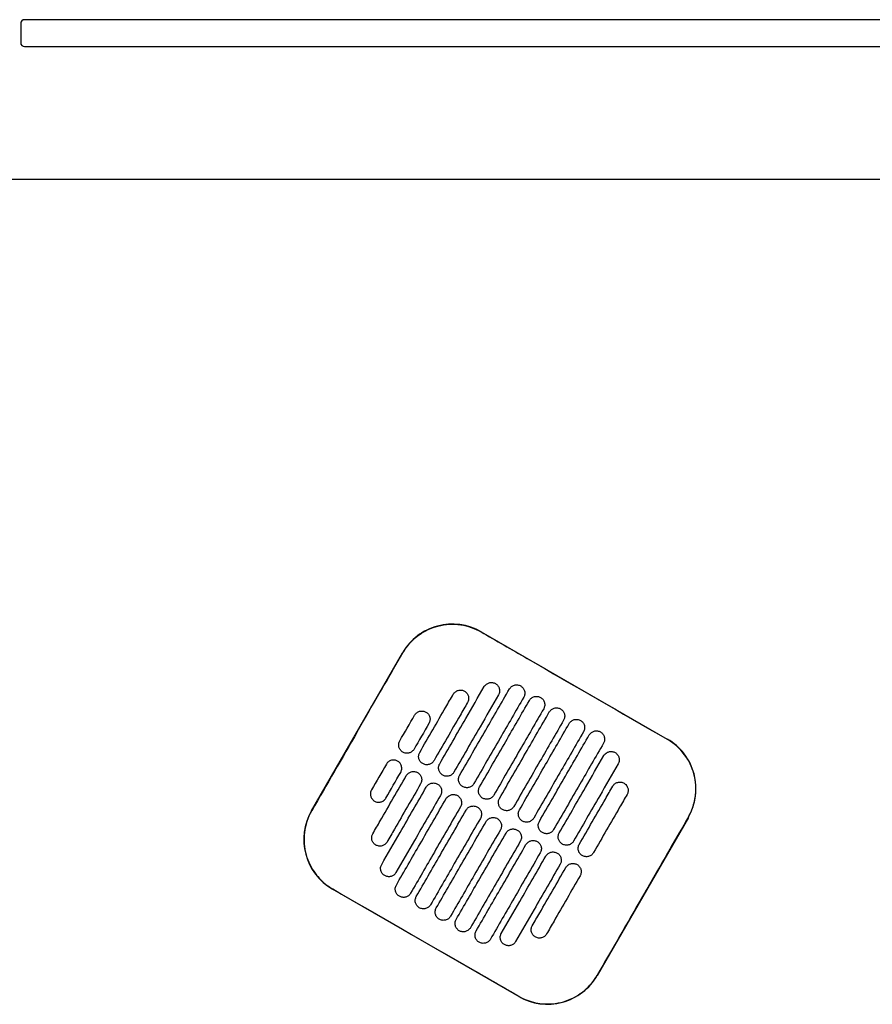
# Model space of a CAD drawing. Header units: metres. Extents: x 15.2 to 54.2, y -39.7 to 1.1.
# Tile 86 of 256: x 29.843 to 30.287, y -30.304 to -29.791. Entities that reach past the tile are written whole.
import ezdxf

# ---------------------------------------------------------------- set-up
doc = ezdxf.new("R2010")
doc.units = ezdxf.units.M
doc.header["$MEASUREMENT"] = 0
doc.layers.add('2D', color=252, linetype='Continuous')

# ---------------------------------------------------------------- blocks, each defined once
blk = doc.blocks.new('2D_QYOS_400')
for p, q in [((0.58098, 0.00122), (0.58098, -0.00878)), ((1.46698, 0.00322), (0.58298, 0.00322)), ((0.58298, -0.01078), (1.46698, -0.01078)), ((0.0795, -0.08), (1.97049, -0.08)), ((0.82105, -0.31597), (0.91807, -0.37192)), ((0.73261, -0.40926), (0.78008, -0.32697)), ((0.92907, -0.4129), (0.88161, -0.49519)), ((0.84064, -0.50619), (0.74361, -0.45024))]:
    blk.add_line(p, q)
for centre, radius, start, end in [((0.58298, 0.00122), 0.002, 90, 180), ((0.58298, -0.00878), 0.002, 180, 270), ((0.80606, -0.34196), 0.03, 60.027, 150.027), ((0.90308, -0.39791), 0.03, 330.027, 60.027), ((0.7586, -0.42425), 0.03, 150.027, 240.027), ((0.85562, -0.48021), 0.03, 240.027, 330.027)]:
    blk.add_arc(centre, radius, start, end)
for points, knots in [([(0.78017, -0.32702), (0.78055, -0.32636), (0.78096, -0.32572), (0.78339, -0.32215), (0.78591, -0.3196), (0.79176, -0.31546), (0.79505, -0.31393), (0.80241, -0.31202), (0.80643, -0.3118), (0.81412, -0.31292), (0.81772, -0.31417), (0.821, -0.31606)], [-8.20809, -8.20809, -8.20809, -8.20809, -7.978943, -7.978943, -6.912231, -6.912231, -5.830065, -5.830065, -4.632711, -4.632711, -3.498654, -3.498654, -3.498654, -3.498654]), ([(0.821, -0.31606), (0.82889, -0.32062), (0.83709, -0.32535), (0.8694, -0.34399), (0.89371, -0.35801), (0.91802, -0.37202)], [-3.18138, -3.18138, -3.18138, -3.18138, -2.673929, -2.673929, -1.133377, -1.133377, -1.133377, -1.133377]), ([(0.75645, -0.36818), (0.75739, -0.36655), (0.75832, -0.36493), (0.76727, -0.34941), (0.77384, -0.33801), (0.78017, -0.32702)], [-12.071476, -12.071476, -12.071476, -12.071476, -11.509189, -11.509189, -6.696301, -6.696301, -6.696301, -6.696301]), ([(0.82266, -0.3446), (0.82291, -0.34417), (0.82327, -0.34371), (0.82422, -0.34299), (0.82472, -0.34275), (0.82579, -0.34245), (0.82637, -0.34241), (0.82756, -0.34257), (0.82811, -0.34278), (0.82853, -0.34303)], [-0.5514248, -0.5514248, -0.5514248, -0.5514248, -0.4031161, -0.4031161, -0.2776965, -0.2776965, -0.1471644, -0.1471644, 0, 0, 0, 0]), ([(0.82853, -0.34303), (0.82896, -0.34327), (0.82942, -0.34364), (0.83015, -0.34459), (0.83039, -0.34509), (0.83068, -0.34616), (0.83073, -0.34673), (0.83057, -0.34792), (0.83036, -0.34847), (0.83011, -0.34889)], [-0.5553003, -0.5553003, -0.5553003, -0.5553003, -0.4045497, -0.4045497, -0.2782639, -0.2782639, -0.1472208, -0.1472208, 0, 0, 0, 0]), ([(0.83581, -0.34583), (0.83605, -0.34541), (0.83642, -0.34494), (0.83737, -0.34422), (0.83786, -0.34398), (0.83893, -0.34368), (0.83951, -0.34364), (0.84071, -0.3438), (0.84125, -0.34401), (0.84168, -0.34426)], [-0.5514378, -0.5514378, -0.5514378, -0.5514378, -0.4031217, -0.4031217, -0.2776979, -0.2776979, -0.1471642, -0.1471642, 0, 0, 0, 0]), ([(0.78903, -0.37889), (0.79357, -0.37102), (0.79811, -0.36315), (0.80394, -0.35304), (0.80523, -0.3508), (0.80652, -0.34856)], [0.699452, 0.699452, 0.699452, 0.699452, 3.425217, 3.425217, 4.200582, 4.200582, 4.200582, 4.200582]), ([(0.79943, -0.38489), (0.80397, -0.37702), (0.80851, -0.36915), (0.81625, -0.35572), (0.81946, -0.35016), (0.82266, -0.3446)], [0.699452, 0.699452, 0.699452, 0.699452, 3.42526, 3.42526, 5.350619, 5.350619, 5.350619, 5.350619]), ([(0.80652, -0.34856), (0.80677, -0.34814), (0.80713, -0.34768), (0.80808, -0.34696), (0.80858, -0.34671), (0.80965, -0.34642), (0.81023, -0.34638), (0.81142, -0.34653), (0.81197, -0.34675), (0.81239, -0.34699)], [-0.5513875, -0.5513875, -0.5513875, -0.5513875, -0.4031047, -0.4031047, -0.2776919, -0.2776919, -0.1471638, -0.1471638, 0, 0, 0, 0]), ([(0.83011, -0.34889), (0.82691, -0.35445), (0.8237, -0.36001), (0.81596, -0.37344), (0.81142, -0.38131), (0.80688, -0.38918)], [1.499949, 1.499949, 1.499949, 1.499949, 3.425284, 3.425284, 6.151116, 6.151116, 6.151116, 6.151116]), ([(0.80982, -0.39088), (0.81436, -0.38301), (0.8189, -0.37514), (0.82756, -0.36012), (0.83168, -0.35298), (0.83581, -0.34583)], [0.699452, 0.699452, 0.699452, 0.699452, 3.425292, 3.425292, 5.900643, 5.900643, 5.900643, 5.900643]), ([(0.81239, -0.34699), (0.81282, -0.34724), (0.81328, -0.3476), (0.81401, -0.34856), (0.81425, -0.34906), (0.81454, -0.35013), (0.81458, -0.3507), (0.81443, -0.35189), (0.81422, -0.35244), (0.81397, -0.35286)], [-0.5553353, -0.5553353, -0.5553353, -0.5553353, -0.4045593, -0.4045593, -0.278267, -0.278267, -0.1472205, -0.1472205, 0, 0, 0, 0]), ([(0.84168, -0.34426), (0.8421, -0.3445), (0.84257, -0.34487), (0.84329, -0.34582), (0.84353, -0.34632), (0.84383, -0.34739), (0.84387, -0.34796), (0.84372, -0.34916), (0.8435, -0.3497), (0.84326, -0.35012)], [-0.5552876, -0.5552876, -0.5552876, -0.5552876, -0.4045446, -0.4045446, -0.2782629, -0.2782629, -0.1472212, -0.1472212, 0, 0, 0, 0]), ([(0.81397, -0.35286), (0.81268, -0.3551), (0.81139, -0.35734), (0.80556, -0.36745), (0.80102, -0.37532), (0.79648, -0.38319)], [2.649916, 2.649916, 2.649916, 2.649916, 3.425249, 3.425249, 6.151046, 6.151046, 6.151046, 6.151046]), ([(0.84326, -0.35012), (0.83913, -0.35727), (0.83501, -0.36442), (0.82635, -0.37944), (0.82181, -0.38731), (0.81727, -0.39518)], [0.949973, 0.949973, 0.949973, 0.949973, 3.425307, 3.425307, 6.151164, 6.151164, 6.151164, 6.151164]), ([(0.82022, -0.39688), (0.82476, -0.38901), (0.8293, -0.38114), (0.83796, -0.36612), (0.84208, -0.35897), (0.8462, -0.35182)], [0.699452, 0.699452, 0.699452, 0.699452, 3.425313, 3.425313, 5.900643, 5.900643, 5.900643, 5.900643]), ([(0.8462, -0.35182), (0.84645, -0.3514), (0.84681, -0.35094), (0.84776, -0.35022), (0.84826, -0.34997), (0.84933, -0.34968), (0.84991, -0.34964), (0.8511, -0.34979), (0.85165, -0.35001), (0.85207, -0.35025)], [-0.5514274, -0.5514274, -0.5514274, -0.5514274, -0.4031209, -0.4031209, -0.2776962, -0.2776962, -0.1471634, -0.1471634, 0, 0, 0, 0]), ([(0.85207, -0.35025), (0.85249, -0.3505), (0.85296, -0.35086), (0.85368, -0.35182), (0.85393, -0.35231), (0.85422, -0.35339), (0.85426, -0.35396), (0.85411, -0.35515), (0.8539, -0.35569), (0.85365, -0.35612)], [-0.5552953, -0.5552953, -0.5552953, -0.5552953, -0.4045437, -0.4045437, -0.2782634, -0.2782634, -0.1472215, -0.1472215, 0, 0, 0, 0]), ([(0.78639, -0.35946), (0.78663, -0.35904), (0.787, -0.35858), (0.78794, -0.35786), (0.78844, -0.35761), (0.78951, -0.35732), (0.79009, -0.35728), (0.79129, -0.35743), (0.79183, -0.35764), (0.79226, -0.35789)], [-0.5513269, -0.5513269, -0.5513269, -0.5513269, -0.4030891, -0.4030891, -0.2776846, -0.2776846, -0.1471626, -0.1471626, 0, 0, 0, 0]), ([(0.79226, -0.35789), (0.79268, -0.35813), (0.79315, -0.3585), (0.79387, -0.35946), (0.79411, -0.35995), (0.79441, -0.36102), (0.79445, -0.3616), (0.79429, -0.36279), (0.79408, -0.36333), (0.79384, -0.36376)], [-0.5553938, -0.5553938, -0.5553938, -0.5553938, -0.4045733, -0.4045733, -0.2782728, -0.2782728, -0.147221, -0.147221, 0, 0, 0, 0]), ([(0.85365, -0.35612), (0.84953, -0.36327), (0.84541, -0.37041), (0.83675, -0.38543), (0.83221, -0.3933), (0.82767, -0.40117)], [0.949998, 0.949998, 0.949998, 0.949998, 3.42532, 3.42532, 6.151189, 6.151189, 6.151189, 6.151189]), ([(0.83061, -0.40287), (0.83515, -0.395), (0.83969, -0.38713), (0.84835, -0.37211), (0.85247, -0.36497), (0.8566, -0.35782)], [0.699452, 0.699452, 0.699452, 0.699452, 3.425322, 3.425322, 5.900643, 5.900643, 5.900643, 5.900643]), ([(0.8566, -0.35782), (0.85684, -0.3574), (0.85721, -0.35693), (0.85816, -0.35621), (0.85865, -0.35597), (0.85972, -0.35567), (0.8603, -0.35563), (0.8615, -0.35579), (0.86204, -0.356), (0.86247, -0.35625)], [-0.5514139, -0.5514139, -0.5514139, -0.5514139, -0.4031194, -0.4031194, -0.2776944, -0.2776944, -0.1471626, -0.1471626, 0, 0, 0, 0]), ([(0.86247, -0.35625), (0.86289, -0.35649), (0.86336, -0.35686), (0.86408, -0.35781), (0.86432, -0.35831), (0.86462, -0.35938), (0.86466, -0.35995), (0.86451, -0.36115), (0.86429, -0.36169), (0.86405, -0.36211)], [-0.5553076, -0.5553076, -0.5553076, -0.5553076, -0.4045445, -0.4045445, -0.2782646, -0.2782646, -0.1472219, -0.1472219, 0, 0, 0, 0]), ([(0.86405, -0.36211), (0.85992, -0.36926), (0.8558, -0.37641), (0.84714, -0.39143), (0.8426, -0.3993), (0.83806, -0.40717)], [0.950001, 0.950001, 0.950001, 0.950001, 3.425322, 3.425322, 6.151192, 6.151192, 6.151192, 6.151192]), ([(0.84101, -0.40887), (0.84555, -0.401), (0.85009, -0.39313), (0.85875, -0.37811), (0.86287, -0.37096), (0.86699, -0.36381)], [0.699452, 0.699452, 0.699452, 0.699452, 3.425321, 3.425321, 5.900643, 5.900643, 5.900643, 5.900643]), ([(0.86699, -0.36381), (0.86724, -0.36339), (0.8676, -0.36293), (0.86855, -0.36221), (0.86905, -0.36196), (0.87012, -0.36167), (0.8707, -0.36163), (0.87189, -0.36178), (0.87244, -0.362), (0.87286, -0.36224)], [-0.551397, -0.551397, -0.551397, -0.551397, -0.4031173, -0.4031173, -0.2776925, -0.2776925, -0.1471621, -0.1471621, 0, 0, 0, 0]), ([(0.87286, -0.36224), (0.87328, -0.36249), (0.87375, -0.36285), (0.87447, -0.36381), (0.87472, -0.3643), (0.87501, -0.36538), (0.87505, -0.36595), (0.8749, -0.36714), (0.87469, -0.36769), (0.87444, -0.36811)], [-0.5553245, -0.5553245, -0.5553245, -0.5553245, -0.4045471, -0.4045471, -0.2782667, -0.2782667, -0.1472226, -0.1472226, 0, 0, 0, 0]), ([(0.87444, -0.36811), (0.87032, -0.37526), (0.8662, -0.3824), (0.85754, -0.39742), (0.853, -0.40529), (0.84846, -0.41317)], [0.949982, 0.949982, 0.949982, 0.949982, 3.425312, 3.425312, 6.151173, 6.151173, 6.151173, 6.151173]), ([(0.87739, -0.36981), (0.87763, -0.36939), (0.878, -0.36892), (0.87895, -0.3682), (0.87944, -0.36796), (0.88051, -0.36766), (0.88109, -0.36762), (0.88229, -0.36778), (0.88283, -0.36799), (0.88326, -0.36824)], [-0.551377, -0.551377, -0.551377, -0.551377, -0.4031143, -0.4031143, -0.2776905, -0.2776905, -0.1471617, -0.1471617, 0, 0, 0, 0]), ([(0.88326, -0.36824), (0.88368, -0.36848), (0.88415, -0.36885), (0.88487, -0.3698), (0.88511, -0.3703), (0.88541, -0.37137), (0.88545, -0.37194), (0.8853, -0.37314), (0.88508, -0.37368), (0.88484, -0.37411)], [-0.5553462, -0.5553462, -0.5553462, -0.5553462, -0.4045514, -0.4045514, -0.2782696, -0.2782696, -0.1472236, -0.1472236, 0, 0, 0, 0]), ([(0.78022, -0.37877), (0.77979, -0.37852), (0.77933, -0.37816), (0.7786, -0.3772), (0.77836, -0.3767), (0.77807, -0.37563), (0.77803, -0.37506), (0.77818, -0.37387), (0.77839, -0.37332), (0.77864, -0.3729)], [-0.5554178, -0.5554178, -0.5554178, -0.5554178, -0.4045751, -0.4045751, -0.2782741, -0.2782741, -0.1472211, -0.1472211, 0, 0, 0, 0]), ([(0.8514, -0.41486), (0.85594, -0.40699), (0.86048, -0.39912), (0.86914, -0.3841), (0.87327, -0.37696), (0.87739, -0.36981)], [0.699452, 0.699452, 0.699452, 0.699452, 3.425308, 3.425308, 5.900643, 5.900643, 5.900643, 5.900643]), ([(0.88484, -0.37411), (0.88071, -0.38125), (0.87659, -0.3884), (0.86793, -0.40342), (0.86339, -0.41129), (0.85885, -0.41916)], [0.949941, 0.949941, 0.949941, 0.949941, 3.425291, 3.425291, 6.151132, 6.151132, 6.151132, 6.151132]), ([(0.92898, -0.41284), (0.92972, -0.41156), (0.93036, -0.41023), (0.93183, -0.40648), (0.93246, -0.40401), (0.93276, -0.40148), (0.93322, -0.39768), (0.93295, -0.39383), (0.93095, -0.38644), (0.92926, -0.38298), (0.92464, -0.37684), (0.92174, -0.37423), (0.91829, -0.37217), (0.91815, -0.3721), (0.91802, -0.37202)], [17.619777, 17.619777, 17.619777, 17.619777, 18.064718, 18.064718, 18.827754, 18.827754, 18.827754, 19.97637, 19.97637, 21.122539, 21.122539, 22.281306, 22.281306, 22.328075, 22.328075, 22.328075, 22.328075]), ([(0.78609, -0.37719), (0.78584, -0.37762), (0.78548, -0.37808), (0.78453, -0.3788), (0.78403, -0.37905), (0.78296, -0.37934), (0.78238, -0.37938), (0.78119, -0.37923), (0.78064, -0.37901), (0.78022, -0.37877)], [-0.5512937, -0.5512937, -0.5512937, -0.5512937, -0.403082, -0.403082, -0.27768, -0.27768, -0.1471612, -0.1471612, 0, 0, 0, 0]), ([(0.79061, -0.38476), (0.79019, -0.38452), (0.78972, -0.38415), (0.789, -0.3832), (0.78875, -0.3827), (0.78846, -0.38163), (0.78842, -0.38105), (0.78857, -0.37986), (0.78879, -0.37932), (0.78903, -0.37889)], [-0.5553983, -0.5553983, -0.5553983, -0.5553983, -0.4045681, -0.4045681, -0.278271, -0.278271, -0.1472202, -0.1472202, 0, 0, 0, 0]), ([(0.88503, -0.38057), (0.88528, -0.38015), (0.88564, -0.37968), (0.88659, -0.37896), (0.88709, -0.37872), (0.88816, -0.37842), (0.88874, -0.37838), (0.88993, -0.37854), (0.89048, -0.37875), (0.8909, -0.379)], [-0.5513421, -0.5513421, -0.5513421, -0.5513421, -0.4031061, -0.4031061, -0.2776864, -0.2776864, -0.147161, -0.147161, 0, 0, 0, 0]), ([(0.8909, -0.379), (0.89133, -0.37924), (0.89179, -0.37961), (0.89252, -0.38056), (0.89276, -0.38106), (0.89306, -0.38213), (0.8931, -0.3827), (0.89294, -0.3839), (0.89273, -0.38444), (0.89248, -0.38486)], [-0.5553798, -0.5553798, -0.5553798, -0.5553798, -0.4045588, -0.4045588, -0.278273, -0.278273, -0.147224, -0.147224, 0, 0, 0, 0]), ([(0.77752, -0.38344), (0.77709, -0.3832), (0.77655, -0.38298), (0.77535, -0.38283), (0.77478, -0.38287), (0.7737, -0.38317), (0.77321, -0.38341), (0.77226, -0.38413), (0.77189, -0.38459), (0.77165, -0.38502)], [0, 0, 0, 0, 0.1471605, 0.1471605, 0.2776781, 0.2776781, 0.4030803, 0.4030803, 0.5512777, 0.5512777, 0.5512777, 0.5512777]), ([(0.7791, -0.38931), (0.77934, -0.38889), (0.77956, -0.38834), (0.77971, -0.38715), (0.77967, -0.38658), (0.77938, -0.38551), (0.77913, -0.38501), (0.77841, -0.38406), (0.77794, -0.38369), (0.77752, -0.38344)], [0, 0, 0, 0, 0.1472222, 0.1472222, 0.2782773, 0.2782773, 0.4045795, 0.4045795, 0.5554397, 0.5554397, 0.5554397, 0.5554397]), ([(0.79648, -0.38319), (0.79624, -0.38361), (0.79587, -0.38408), (0.79492, -0.38479), (0.79443, -0.38504), (0.79335, -0.38533), (0.79278, -0.38538), (0.79158, -0.38522), (0.79104, -0.38501), (0.79061, -0.38476)], [-0.5513071, -0.5513071, -0.5513071, -0.5513071, -0.4030846, -0.4030846, -0.2776802, -0.2776802, -0.1471604, -0.1471604, 0, 0, 0, 0]), ([(0.80101, -0.39076), (0.80058, -0.39051), (0.80012, -0.39015), (0.79939, -0.38919), (0.79915, -0.38869), (0.79886, -0.38762), (0.79882, -0.38705), (0.79897, -0.38586), (0.79918, -0.38531), (0.79943, -0.38489)], [-0.5553838, -0.5553838, -0.5553838, -0.5553838, -0.4045626, -0.4045626, -0.2782686, -0.2782686, -0.1472195, -0.1472195, 0, 0, 0, 0]), ([(0.8618, -0.42086), (0.86634, -0.41299), (0.87088, -0.40512), (0.87862, -0.39169), (0.88183, -0.38613), (0.88503, -0.38057)], [0.699452, 0.699452, 0.699452, 0.699452, 3.425284, 3.425284, 5.350619, 5.350619, 5.350619, 5.350619]), ([(0.89248, -0.38486), (0.88928, -0.39042), (0.88607, -0.39598), (0.87833, -0.40941), (0.87379, -0.41728), (0.86925, -0.42516)], [1.499901, 1.499901, 1.499901, 1.499901, 3.42526, 3.42526, 6.151068, 6.151068, 6.151068, 6.151068]), ([(0.78204, -0.39101), (0.78229, -0.39059), (0.78265, -0.39013), (0.7836, -0.38941), (0.7841, -0.38916), (0.78517, -0.38887), (0.78575, -0.38883), (0.78694, -0.38898), (0.78749, -0.38919), (0.78791, -0.38944)], [-0.5512944, -0.5512944, -0.5512944, -0.5512944, -0.4030833, -0.4030833, -0.2776787, -0.2776787, -0.1471599, -0.1471599, 0, 0, 0, 0]), ([(0.78791, -0.38944), (0.78834, -0.38968), (0.7888, -0.39005), (0.78953, -0.39101), (0.78977, -0.3915), (0.79006, -0.39257), (0.7901, -0.39315), (0.78995, -0.39434), (0.78974, -0.39488), (0.78949, -0.39531)], [-0.5554159, -0.5554159, -0.5554159, -0.5554159, -0.4045716, -0.4045716, -0.2782736, -0.2782736, -0.1472211, -0.1472211, 0, 0, 0, 0]), ([(0.80688, -0.38918), (0.80663, -0.38961), (0.80627, -0.39007), (0.80532, -0.39079), (0.80482, -0.39104), (0.80375, -0.39133), (0.80317, -0.39137), (0.80198, -0.39122), (0.80143, -0.391), (0.80101, -0.39076)], [-0.5513171, -0.5513171, -0.5513171, -0.5513171, -0.4030867, -0.4030867, -0.2776803, -0.2776803, -0.1471597, -0.1471597, 0, 0, 0, 0]), ([(0.76455, -0.42134), (0.76584, -0.4191), (0.76713, -0.41686), (0.77296, -0.40675), (0.7775, -0.39888), (0.78204, -0.39101)], [2.649852, 2.649852, 2.649852, 2.649852, 3.425217, 3.425217, 6.150983, 6.150983, 6.150983, 6.150983]), ([(0.78949, -0.39531), (0.78495, -0.40318), (0.78041, -0.41105), (0.77458, -0.42116), (0.77329, -0.4234), (0.772, -0.42564)], [0.699452, 0.699452, 0.699452, 0.699452, 3.425249, 3.425249, 4.200582, 4.200582, 4.200582, 4.200582]), ([(0.79244, -0.39701), (0.79268, -0.39658), (0.79305, -0.39612), (0.794, -0.3954), (0.79449, -0.39516), (0.79557, -0.39486), (0.79614, -0.39482), (0.79734, -0.39497), (0.79788, -0.39519), (0.79831, -0.39543)], [-0.5513075, -0.5513075, -0.5513075, -0.5513075, -0.4030857, -0.4030857, -0.2776792, -0.2776792, -0.1471593, -0.1471593, 0, 0, 0, 0]), ([(0.8114, -0.39675), (0.81098, -0.39651), (0.81051, -0.39614), (0.80979, -0.39519), (0.80954, -0.39469), (0.80925, -0.39362), (0.80921, -0.39304), (0.80936, -0.39185), (0.80958, -0.39131), (0.80982, -0.39088)], [-0.5553742, -0.5553742, -0.5553742, -0.5553742, -0.4045587, -0.4045587, -0.278267, -0.278267, -0.1472191, -0.1472191, 0, 0, 0, 0]), ([(0.81727, -0.39518), (0.81703, -0.3956), (0.81666, -0.39607), (0.81571, -0.39679), (0.81522, -0.39703), (0.81414, -0.39733), (0.81357, -0.39737), (0.81237, -0.39721), (0.81183, -0.397), (0.8114, -0.39675)], [-0.5513237, -0.5513237, -0.5513237, -0.5513237, -0.4030882, -0.4030882, -0.2776804, -0.2776804, -0.1471592, -0.1471592, 0, 0, 0, 0]), ([(0.88968, -0.39653), (0.88993, -0.3961), (0.89029, -0.39564), (0.89124, -0.39492), (0.89174, -0.39467), (0.89281, -0.39438), (0.89339, -0.39434), (0.89458, -0.39449), (0.89513, -0.39471), (0.89555, -0.39495)], [-0.5513007, -0.5513007, -0.5513007, -0.5513007, -0.4030941, -0.4030941, -0.2776814, -0.2776814, -0.1471603, -0.1471603, 0, 0, 0, 0]), ([(0.89555, -0.39495), (0.89598, -0.3952), (0.89644, -0.39556), (0.89717, -0.39652), (0.89741, -0.39702), (0.89771, -0.39809), (0.89775, -0.39866), (0.89759, -0.39985), (0.89738, -0.4004), (0.89713, -0.40082)], [-0.5554179, -0.5554179, -0.5554179, -0.5554179, -0.4045683, -0.4045683, -0.2782761, -0.2782761, -0.1472238, -0.1472238, 0, 0, 0, 0]), ([(0.7639, -0.39845), (0.76365, -0.39888), (0.76344, -0.39942), (0.76329, -0.40061), (0.76333, -0.40119), (0.76362, -0.40226), (0.76387, -0.40276), (0.76459, -0.40371), (0.76506, -0.40408), (0.76548, -0.40432)], [0, 0, 0, 0, 0.147223, 0.147223, 0.2782783, 0.2782783, 0.4045781, 0.4045781, 0.5554474, 0.5554474, 0.5554474, 0.5554474]), ([(0.7692, -0.4373), (0.77241, -0.43174), (0.77561, -0.42618), (0.78336, -0.41275), (0.7879, -0.40488), (0.79244, -0.39701)], [1.499901, 1.499901, 1.499901, 1.499901, 3.42526, 3.42526, 6.151068, 6.151068, 6.151068, 6.151068]), ([(0.79831, -0.39543), (0.79873, -0.39568), (0.7992, -0.39605), (0.79992, -0.397), (0.80017, -0.3975), (0.80046, -0.39857), (0.8005, -0.39914), (0.80035, -0.40033), (0.80013, -0.40088), (0.79989, -0.4013)], [-0.555397, -0.555397, -0.555397, -0.555397, -0.4045652, -0.4045652, -0.2782705, -0.2782705, -0.1472202, -0.1472202, 0, 0, 0, 0]), ([(0.8218, -0.40275), (0.82137, -0.4025), (0.82091, -0.40214), (0.82018, -0.40118), (0.81994, -0.40068), (0.81965, -0.39961), (0.81961, -0.39904), (0.81976, -0.39785), (0.81997, -0.3973), (0.82022, -0.39688)], [-0.5553693, -0.5553693, -0.5553693, -0.5553693, -0.4045566, -0.4045566, -0.2782661, -0.2782661, -0.1472189, -0.1472189, 0, 0, 0, 0]), ([(0.87219, -0.42685), (0.87673, -0.41898), (0.88127, -0.41111), (0.8871, -0.401), (0.88839, -0.39876), (0.88968, -0.39653)], [0.699452, 0.699452, 0.699452, 0.699452, 3.425249, 3.425249, 4.200582, 4.200582, 4.200582, 4.200582]), ([(0.76548, -0.40432), (0.7659, -0.40457), (0.76645, -0.40478), (0.76765, -0.40493), (0.76822, -0.40489), (0.76929, -0.4046), (0.76979, -0.40435), (0.77074, -0.40363), (0.7711, -0.40317), (0.77135, -0.40275)], [0, 0, 0, 0, 0.1471602, 0.1471602, 0.2776775, 0.2776775, 0.4030818, 0.4030818, 0.5512681, 0.5512681, 0.5512681, 0.5512681]), ([(0.79989, -0.4013), (0.79535, -0.40917), (0.79081, -0.41704), (0.78306, -0.43047), (0.77986, -0.43603), (0.77665, -0.44159)], [0.699452, 0.699452, 0.699452, 0.699452, 3.425284, 3.425284, 5.350619, 5.350619, 5.350619, 5.350619]), ([(0.77685, -0.44806), (0.78097, -0.44091), (0.78509, -0.43376), (0.79375, -0.41874), (0.79829, -0.41087), (0.80283, -0.403)], [0.949941, 0.949941, 0.949941, 0.949941, 3.425292, 3.425292, 6.151132, 6.151132, 6.151132, 6.151132]), ([(0.80283, -0.403), (0.80308, -0.40258), (0.80344, -0.40212), (0.80439, -0.4014), (0.80489, -0.40115), (0.80596, -0.40086), (0.80654, -0.40082), (0.80773, -0.40097), (0.80828, -0.40118), (0.8087, -0.40143)], [-0.5513173, -0.5513173, -0.5513173, -0.5513173, -0.4030875, -0.4030875, -0.2776797, -0.2776797, -0.147159, -0.147159, 0, 0, 0, 0]), ([(0.8087, -0.40143), (0.80913, -0.40167), (0.80959, -0.40204), (0.81032, -0.403), (0.81056, -0.40349), (0.81085, -0.40456), (0.8109, -0.40514), (0.81074, -0.40633), (0.81053, -0.40687), (0.81028, -0.4073)], [-0.555383, -0.555383, -0.555383, -0.555383, -0.4045604, -0.4045604, -0.2782682, -0.2782682, -0.1472195, -0.1472195, 0, 0, 0, 0]), ([(0.82767, -0.40117), (0.82742, -0.4016), (0.82706, -0.40206), (0.82611, -0.40278), (0.82561, -0.40303), (0.82454, -0.40332), (0.82396, -0.40336), (0.82277, -0.40321), (0.82222, -0.40299), (0.8218, -0.40275)], [-0.551327, -0.551327, -0.551327, -0.551327, -0.403089, -0.403089, -0.2776804, -0.2776804, -0.1471589, -0.1471589, 0, 0, 0, 0]), ([(0.83219, -0.40874), (0.83177, -0.4085), (0.8313, -0.40813), (0.83058, -0.40718), (0.83034, -0.40668), (0.83004, -0.40561), (0.83, -0.40503), (0.83015, -0.40384), (0.83037, -0.4033), (0.83061, -0.40287)], [-0.5553691, -0.5553691, -0.5553691, -0.5553691, -0.4045561, -0.4045561, -0.278266, -0.278266, -0.1472189, -0.1472189, 0, 0, 0, 0]), ([(0.89713, -0.40082), (0.89584, -0.40306), (0.89455, -0.4053), (0.88872, -0.41541), (0.88418, -0.42328), (0.87964, -0.43115)], [2.649852, 2.649852, 2.649852, 2.649852, 3.425217, 3.425217, 6.150982, 6.150982, 6.150982, 6.150982]), ([(0.73271, -0.40932), (0.73268, -0.40938), (0.73264, -0.40944), (0.73065, -0.41294), (0.7294, -0.41673), (0.72845, -0.42458), (0.72876, -0.42856), (0.7308, -0.43581), (0.73239, -0.43907), (0.73627, -0.44435), (0.73838, -0.44646), (0.74169, -0.44893), (0.74266, -0.44956), (0.74367, -0.45014)], [8.273299, 8.273299, 8.273299, 8.273299, 8.293543, 8.293543, 9.48086, 9.48086, 10.665623, 10.665623, 11.74288, 11.74288, 12.632334, 12.632334, 12.981673, 12.981673, 12.981673, 12.981673]), ([(0.81028, -0.4073), (0.80574, -0.41517), (0.8012, -0.42304), (0.79254, -0.43806), (0.78842, -0.44521), (0.7843, -0.45235)], [0.699452, 0.699452, 0.699452, 0.699452, 3.425308, 3.425308, 5.900643, 5.900643, 5.900643, 5.900643]), ([(0.78724, -0.45405), (0.79137, -0.4469), (0.79549, -0.43976), (0.80415, -0.42474), (0.80869, -0.41687), (0.81323, -0.409)], [0.949982, 0.949982, 0.949982, 0.949982, 3.425312, 3.425312, 6.151173, 6.151173, 6.151173, 6.151173]), ([(0.81323, -0.409), (0.81347, -0.40857), (0.81384, -0.40811), (0.81479, -0.40739), (0.81528, -0.40715), (0.81636, -0.40685), (0.81693, -0.40681), (0.81813, -0.40696), (0.81867, -0.40718), (0.8191, -0.40742)], [-0.5513238, -0.5513238, -0.5513238, -0.5513238, -0.4030887, -0.4030887, -0.27768, -0.27768, -0.1471588, -0.1471588, 0, 0, 0, 0]), ([(0.8191, -0.40742), (0.81952, -0.40767), (0.81999, -0.40804), (0.82071, -0.40899), (0.82096, -0.40949), (0.82125, -0.41056), (0.82129, -0.41113), (0.82114, -0.41232), (0.82092, -0.41287), (0.82068, -0.41329)], [-0.5553737, -0.5553737, -0.5553737, -0.5553737, -0.4045574, -0.4045574, -0.2782667, -0.2782667, -0.1472191, -0.1472191, 0, 0, 0, 0]), ([(0.83806, -0.40717), (0.83782, -0.40759), (0.83745, -0.40806), (0.8365, -0.40878), (0.83601, -0.40902), (0.83493, -0.40932), (0.83436, -0.40936), (0.83316, -0.4092), (0.83262, -0.40899), (0.83219, -0.40874)], [-0.551327, -0.551327, -0.551327, -0.551327, -0.4030892, -0.4030892, -0.2776802, -0.2776802, -0.1471588, -0.1471588, 0, 0, 0, 0]), ([(0.84259, -0.41474), (0.84216, -0.41449), (0.8417, -0.41413), (0.84098, -0.41317), (0.84073, -0.41267), (0.84044, -0.4116), (0.8404, -0.41103), (0.84055, -0.40984), (0.84076, -0.40929), (0.84101, -0.40887)], [-0.5553737, -0.5553737, -0.5553737, -0.5553737, -0.4045574, -0.4045574, -0.2782667, -0.2782667, -0.1472191, -0.1472191, 0, 0, 0, 0]), ([(0.82068, -0.41329), (0.81614, -0.42116), (0.8116, -0.42904), (0.80294, -0.44405), (0.79882, -0.4512), (0.79469, -0.45835)], [0.699452, 0.699452, 0.699452, 0.699452, 3.425321, 3.425321, 5.900643, 5.900643, 5.900643, 5.900643]), ([(0.79764, -0.46005), (0.80176, -0.4529), (0.80588, -0.44575), (0.81455, -0.43073), (0.81908, -0.42286), (0.82362, -0.41499)], [0.950001, 0.950001, 0.950001, 0.950001, 3.425322, 3.425322, 6.151192, 6.151192, 6.151192, 6.151192]), ([(0.82362, -0.41499), (0.82387, -0.41457), (0.82423, -0.41411), (0.82518, -0.41339), (0.82568, -0.41314), (0.82675, -0.41285), (0.82733, -0.41281), (0.82852, -0.41296), (0.82907, -0.41317), (0.82949, -0.41342)], [-0.551327, -0.551327, -0.551327, -0.551327, -0.4030892, -0.4030892, -0.2776802, -0.2776802, -0.1471588, -0.1471588, 0, 0, 0, 0]), ([(0.82949, -0.41342), (0.82992, -0.41366), (0.83038, -0.41403), (0.83111, -0.41499), (0.83135, -0.41548), (0.83164, -0.41655), (0.83169, -0.41713), (0.83153, -0.41832), (0.83132, -0.41886), (0.83107, -0.41929)], [-0.5553691, -0.5553691, -0.5553691, -0.5553691, -0.4045561, -0.4045561, -0.278266, -0.278266, -0.1472189, -0.1472189, 0, 0, 0, 0]), ([(0.84846, -0.41317), (0.84821, -0.41359), (0.84785, -0.41405), (0.8469, -0.41477), (0.8464, -0.41502), (0.84533, -0.41531), (0.84475, -0.41535), (0.84356, -0.4152), (0.84301, -0.41498), (0.84259, -0.41474)], [-0.5513238, -0.5513238, -0.5513238, -0.5513238, -0.4030887, -0.4030887, -0.27768, -0.27768, -0.1471588, -0.1471588, 0, 0, 0, 0]), ([(0.85298, -0.42073), (0.85256, -0.42049), (0.85209, -0.42012), (0.85137, -0.41917), (0.85113, -0.41867), (0.85083, -0.4176), (0.85079, -0.41702), (0.85094, -0.41583), (0.85116, -0.41529), (0.8514, -0.41486)], [-0.555383, -0.555383, -0.555383, -0.555383, -0.4045605, -0.4045605, -0.2782682, -0.2782682, -0.1472195, -0.1472195, 0, 0, 0, 0]), ([(0.92898, -0.41284), (0.92286, -0.42344), (0.9165, -0.43447), (0.90757, -0.44994), (0.90639, -0.45198), (0.90524, -0.45399)], [-21.78268, -21.78268, -21.78268, -21.78268, -17.142885, -17.142885, -16.423665, -16.423665, -16.423665, -16.423665]), ([(0.83107, -0.41929), (0.82653, -0.42716), (0.82199, -0.43503), (0.81333, -0.45005), (0.80921, -0.4572), (0.80509, -0.46434)], [0.699452, 0.699452, 0.699452, 0.699452, 3.425322, 3.425322, 5.900643, 5.900643, 5.900643, 5.900643]), ([(0.80803, -0.46604), (0.81216, -0.45889), (0.81628, -0.45175), (0.82494, -0.43673), (0.82948, -0.42886), (0.83402, -0.42099)], [0.949998, 0.949998, 0.949998, 0.949998, 3.42532, 3.42532, 6.151189, 6.151189, 6.151189, 6.151189]), ([(0.83402, -0.42099), (0.83426, -0.42056), (0.83463, -0.4201), (0.83558, -0.41938), (0.83607, -0.41914), (0.83715, -0.41884), (0.83772, -0.4188), (0.83892, -0.41895), (0.83946, -0.41917), (0.83989, -0.41941)], [-0.5513269, -0.5513269, -0.5513269, -0.5513269, -0.403089, -0.403089, -0.2776804, -0.2776804, -0.1471589, -0.1471589, 0, 0, 0, 0]), ([(0.83989, -0.41941), (0.84031, -0.41966), (0.84078, -0.42003), (0.8415, -0.42098), (0.84175, -0.42148), (0.84204, -0.42255), (0.84208, -0.42312), (0.84193, -0.42431), (0.84171, -0.42486), (0.84147, -0.42528)], [-0.5553693, -0.5553693, -0.5553693, -0.5553693, -0.4045566, -0.4045566, -0.2782661, -0.2782661, -0.1472189, -0.1472189, 0, 0, 0, 0]), ([(0.85885, -0.41916), (0.85861, -0.41958), (0.85824, -0.42005), (0.85729, -0.42077), (0.8568, -0.42101), (0.85573, -0.42131), (0.85515, -0.42135), (0.85395, -0.42119), (0.85341, -0.42098), (0.85298, -0.42073)], [-0.5513173, -0.5513173, -0.5513173, -0.5513173, -0.4030875, -0.4030875, -0.2776797, -0.2776797, -0.147159, -0.147159, 0, 0, 0, 0]), ([(0.86338, -0.42673), (0.86296, -0.42648), (0.86249, -0.42612), (0.86177, -0.42516), (0.86152, -0.42466), (0.86123, -0.42359), (0.86119, -0.42302), (0.86134, -0.42183), (0.86155, -0.42128), (0.8618, -0.42086)], [-0.5553971, -0.5553971, -0.5553971, -0.5553971, -0.4045652, -0.4045652, -0.2782705, -0.2782705, -0.1472202, -0.1472202, 0, 0, 0, 0]), ([(0.76613, -0.42721), (0.76571, -0.42696), (0.76524, -0.4266), (0.76452, -0.42564), (0.76427, -0.42515), (0.76398, -0.42407), (0.76394, -0.4235), (0.76409, -0.42231), (0.76431, -0.42177), (0.76455, -0.42134)], [-0.555418, -0.555418, -0.555418, -0.555418, -0.4045683, -0.4045683, -0.2782762, -0.2782762, -0.1472238, -0.1472238, 0, 0, 0, 0]), ([(0.772, -0.42564), (0.77176, -0.42606), (0.77139, -0.42652), (0.77044, -0.42724), (0.76995, -0.42749), (0.76887, -0.42778), (0.7683, -0.42782), (0.7671, -0.42767), (0.76656, -0.42745), (0.76613, -0.42721)], [-0.5513007, -0.5513007, -0.5513007, -0.5513007, -0.4030941, -0.4030941, -0.2776814, -0.2776814, -0.1471603, -0.1471603, 0, 0, 0, 0]), ([(0.84147, -0.42528), (0.83693, -0.43315), (0.83239, -0.44103), (0.82373, -0.45604), (0.81961, -0.46319), (0.81548, -0.47034)], [0.699452, 0.699452, 0.699452, 0.699452, 3.425313, 3.425313, 5.900643, 5.900643, 5.900643, 5.900643]), ([(0.84441, -0.42698), (0.84466, -0.42656), (0.84502, -0.4261), (0.84597, -0.42538), (0.84647, -0.42513), (0.84754, -0.42484), (0.84812, -0.4248), (0.84931, -0.42495), (0.84986, -0.42516), (0.85028, -0.42541)], [-0.5513236, -0.5513236, -0.5513236, -0.5513236, -0.4030881, -0.4030881, -0.2776804, -0.2776804, -0.1471592, -0.1471592, 0, 0, 0, 0]), ([(0.85028, -0.42541), (0.85071, -0.42565), (0.85117, -0.42602), (0.8519, -0.42698), (0.85214, -0.42747), (0.85244, -0.42854), (0.85248, -0.42912), (0.85232, -0.43031), (0.85211, -0.43085), (0.85186, -0.43128)], [-0.5553742, -0.5553742, -0.5553742, -0.5553742, -0.4045587, -0.4045587, -0.278267, -0.278267, -0.1472191, -0.1472191, 0, 0, 0, 0]), ([(0.86925, -0.42516), (0.869, -0.42558), (0.86864, -0.42604), (0.86769, -0.42676), (0.86719, -0.42701), (0.86612, -0.4273), (0.86554, -0.42734), (0.86435, -0.42719), (0.8638, -0.42697), (0.86338, -0.42673)], [-0.5513075, -0.5513075, -0.5513075, -0.5513075, -0.4030857, -0.4030857, -0.2776792, -0.2776792, -0.1471593, -0.1471593, 0, 0, 0, 0]), ([(0.81843, -0.47204), (0.82255, -0.46489), (0.82667, -0.45774), (0.83534, -0.44272), (0.83987, -0.43485), (0.84441, -0.42698)], [0.949972, 0.949972, 0.949972, 0.949972, 3.425307, 3.425307, 6.151164, 6.151164, 6.151164, 6.151164]), ([(0.85186, -0.43128), (0.84732, -0.43915), (0.84279, -0.44702), (0.83412, -0.46204), (0.83, -0.46919), (0.82588, -0.47633)], [0.699452, 0.699452, 0.699452, 0.699452, 3.425292, 3.425292, 5.900643, 5.900643, 5.900643, 5.900643]), ([(0.85481, -0.43298), (0.85505, -0.43255), (0.85542, -0.43209), (0.85637, -0.43137), (0.85686, -0.43113), (0.85794, -0.43083), (0.85851, -0.43079), (0.85971, -0.43094), (0.86025, -0.43116), (0.86068, -0.43141)], [-0.551317, -0.551317, -0.551317, -0.551317, -0.4030867, -0.4030867, -0.2776803, -0.2776803, -0.1471597, -0.1471597, 0, 0, 0, 0]), ([(0.87377, -0.43272), (0.87335, -0.43248), (0.87288, -0.43211), (0.87216, -0.43116), (0.87192, -0.43066), (0.87162, -0.42959), (0.87158, -0.42901), (0.87173, -0.42782), (0.87195, -0.42728), (0.87219, -0.42685)], [-0.555416, -0.555416, -0.555416, -0.555416, -0.4045716, -0.4045716, -0.2782736, -0.2782736, -0.1472211, -0.1472211, 0, 0, 0, 0]), ([(0.87964, -0.43115), (0.8794, -0.43157), (0.87903, -0.43204), (0.87808, -0.43276), (0.87759, -0.433), (0.87652, -0.4333), (0.87594, -0.43334), (0.87474, -0.43318), (0.8742, -0.43297), (0.87377, -0.43272)], [-0.5512944, -0.5512944, -0.5512944, -0.5512944, -0.4030833, -0.4030833, -0.2776787, -0.2776787, -0.1471599, -0.1471599, 0, 0, 0, 0]), ([(0.83157, -0.47327), (0.83478, -0.46771), (0.83799, -0.46215), (0.84573, -0.44872), (0.85027, -0.44085), (0.85481, -0.43298)], [1.499949, 1.499949, 1.499949, 1.499949, 3.425284, 3.425284, 6.151116, 6.151116, 6.151116, 6.151116]), ([(0.86068, -0.43141), (0.8611, -0.43165), (0.86157, -0.43202), (0.86229, -0.43297), (0.86254, -0.43347), (0.86283, -0.43454), (0.86287, -0.43511), (0.86272, -0.4363), (0.8625, -0.43685), (0.86226, -0.43727)], [-0.5553839, -0.5553839, -0.5553839, -0.5553839, -0.4045626, -0.4045626, -0.2782686, -0.2782686, -0.1472195, -0.1472195, 0, 0, 0, 0]), ([(0.77078, -0.44317), (0.77036, -0.44292), (0.76989, -0.44255), (0.76917, -0.4416), (0.76892, -0.4411), (0.76863, -0.44003), (0.76859, -0.43946), (0.76874, -0.43827), (0.76896, -0.43772), (0.7692, -0.4373)], [-0.55538, -0.55538, -0.55538, -0.55538, -0.4045589, -0.4045589, -0.278273, -0.278273, -0.147224, -0.147224, 0, 0, 0, 0]), ([(0.77665, -0.44159), (0.77641, -0.44202), (0.77604, -0.44248), (0.77509, -0.4432), (0.7746, -0.44344), (0.77352, -0.44374), (0.77295, -0.44378), (0.77175, -0.44363), (0.77121, -0.44341), (0.77078, -0.44317)], [-0.551342, -0.551342, -0.551342, -0.551342, -0.4031061, -0.4031061, -0.2776864, -0.2776864, -0.147161, -0.147161, 0, 0, 0, 0]), ([(0.86226, -0.43727), (0.85772, -0.44514), (0.85318, -0.45302), (0.84543, -0.46645), (0.84223, -0.472), (0.83902, -0.47756)], [0.699452, 0.699452, 0.699452, 0.699452, 3.42526, 3.42526, 5.350619, 5.350619, 5.350619, 5.350619]), ([(0.84771, -0.4693), (0.849, -0.46706), (0.8503, -0.46482), (0.85613, -0.45471), (0.86067, -0.44684), (0.8652, -0.43897)], [2.649916, 2.649916, 2.649916, 2.649916, 3.425249, 3.425249, 6.151046, 6.151046, 6.151046, 6.151046]), ([(0.8652, -0.43897), (0.86545, -0.43855), (0.86581, -0.43809), (0.86676, -0.43737), (0.86726, -0.43712), (0.86833, -0.43683), (0.86891, -0.43679), (0.8701, -0.43694), (0.87065, -0.43716), (0.87107, -0.4374)], [-0.551307, -0.551307, -0.551307, -0.551307, -0.4030846, -0.4030846, -0.2776802, -0.2776802, -0.1471604, -0.1471604, 0, 0, 0, 0]), ([(0.87107, -0.4374), (0.8715, -0.43764), (0.87196, -0.43801), (0.87269, -0.43897), (0.87293, -0.43946), (0.87323, -0.44053), (0.87327, -0.44111), (0.87311, -0.4423), (0.8729, -0.44284), (0.87265, -0.44327)], [-0.5553984, -0.5553984, -0.5553984, -0.5553984, -0.4045681, -0.4045681, -0.278271, -0.278271, -0.1472202, -0.1472202, 0, 0, 0, 0]), ([(0.87265, -0.44327), (0.86811, -0.45114), (0.86358, -0.45901), (0.85775, -0.46912), (0.85645, -0.47136), (0.85516, -0.4736)], [0.699452, 0.699452, 0.699452, 0.699452, 3.425217, 3.425217, 4.200582, 4.200582, 4.200582, 4.200582]), ([(0.74367, -0.45014), (0.76798, -0.46415), (0.79229, -0.47817), (0.82462, -0.49683), (0.83266, -0.50146), (0.84069, -0.5061)], [1.133412, 1.133412, 1.133412, 1.133412, 2.681586, 2.681586, 3.193366, 3.193366, 3.193366, 3.193366]), ([(0.77843, -0.45392), (0.77801, -0.45368), (0.77754, -0.45331), (0.77682, -0.45236), (0.77657, -0.45186), (0.77628, -0.45079), (0.77624, -0.45022), (0.77639, -0.44903), (0.7766, -0.44848), (0.77685, -0.44806)], [-0.5553464, -0.5553464, -0.5553464, -0.5553464, -0.4045515, -0.4045515, -0.2782697, -0.2782697, -0.1472236, -0.1472236, 0, 0, 0, 0]), ([(0.7843, -0.45235), (0.78406, -0.45278), (0.78369, -0.45324), (0.78274, -0.45396), (0.78224, -0.4542), (0.78117, -0.4545), (0.7806, -0.45454), (0.7794, -0.45439), (0.77885, -0.45417), (0.77843, -0.45392)], [-0.5513769, -0.5513769, -0.5513769, -0.5513769, -0.4031143, -0.4031143, -0.2776905, -0.2776905, -0.1471617, -0.1471617, 0, 0, 0, 0]), ([(0.78882, -0.45992), (0.7884, -0.45968), (0.78794, -0.45931), (0.78721, -0.45835), (0.78697, -0.45786), (0.78667, -0.45679), (0.78663, -0.45621), (0.78679, -0.45502), (0.787, -0.45448), (0.78724, -0.45405)], [-0.5553248, -0.5553248, -0.5553248, -0.5553248, -0.4045472, -0.4045472, -0.2782668, -0.2782668, -0.1472227, -0.1472227, 0, 0, 0, 0]), ([(0.79469, -0.45835), (0.79445, -0.45877), (0.79408, -0.45923), (0.79314, -0.45995), (0.79264, -0.4602), (0.79157, -0.46049), (0.79099, -0.46053), (0.7898, -0.46038), (0.78925, -0.46017), (0.78882, -0.45992)], [-0.5513969, -0.5513969, -0.5513969, -0.5513969, -0.4031172, -0.4031172, -0.2776925, -0.2776925, -0.1471621, -0.1471621, 0, 0, 0, 0]), ([(0.79922, -0.46592), (0.7988, -0.46567), (0.79833, -0.4653), (0.79761, -0.46435), (0.79736, -0.46385), (0.79707, -0.46278), (0.79703, -0.46221), (0.79718, -0.46102), (0.79739, -0.46047), (0.79764, -0.46005)], [-0.5553078, -0.5553078, -0.5553078, -0.5553078, -0.4045446, -0.4045446, -0.2782647, -0.2782647, -0.147222, -0.147222, 0, 0, 0, 0]), ([(0.80509, -0.46434), (0.80485, -0.46477), (0.80448, -0.46523), (0.80353, -0.46595), (0.80303, -0.46619), (0.80196, -0.46649), (0.80139, -0.46653), (0.80019, -0.46638), (0.79964, -0.46616), (0.79922, -0.46592)], [-0.5514137, -0.5514137, -0.5514137, -0.5514137, -0.4031194, -0.4031194, -0.2776944, -0.2776944, -0.1471627, -0.1471627, 0, 0, 0, 0]), ([(0.80961, -0.47191), (0.80919, -0.47167), (0.80873, -0.4713), (0.808, -0.47034), (0.80776, -0.46985), (0.80746, -0.46878), (0.80742, -0.4682), (0.80758, -0.46701), (0.80779, -0.46647), (0.80803, -0.46604)], [-0.5552955, -0.5552955, -0.5552955, -0.5552955, -0.4045438, -0.4045438, -0.2782634, -0.2782634, -0.1472215, -0.1472215, 0, 0, 0, 0]), ([(0.81548, -0.47034), (0.81524, -0.47076), (0.81487, -0.47122), (0.81393, -0.47194), (0.81343, -0.47219), (0.81236, -0.47248), (0.81178, -0.47252), (0.81059, -0.47237), (0.81004, -0.47216), (0.80961, -0.47191)], [-0.5514273, -0.5514273, -0.5514273, -0.5514273, -0.4031209, -0.4031209, -0.2776962, -0.2776962, -0.1471634, -0.1471634, 0, 0, 0, 0]), ([(0.82001, -0.47791), (0.81959, -0.47766), (0.81912, -0.47729), (0.8184, -0.47634), (0.81815, -0.47584), (0.81786, -0.47477), (0.81782, -0.4742), (0.81797, -0.47301), (0.81818, -0.47246), (0.81843, -0.47204)], [-0.5552879, -0.5552879, -0.5552879, -0.5552879, -0.4045447, -0.4045447, -0.2782629, -0.2782629, -0.1472212, -0.1472212, 0, 0, 0, 0]), ([(0.84929, -0.47517), (0.84887, -0.47493), (0.8484, -0.47456), (0.84768, -0.4736), (0.84744, -0.47311), (0.84714, -0.47204), (0.8471, -0.47146), (0.84725, -0.47027), (0.84747, -0.46973), (0.84771, -0.4693)], [-0.5553355, -0.5553355, -0.5553355, -0.5553355, -0.4045594, -0.4045594, -0.278267, -0.278267, -0.1472206, -0.1472206, 0, 0, 0, 0]), ([(0.82588, -0.47633), (0.82564, -0.47676), (0.82527, -0.47722), (0.82432, -0.47794), (0.82382, -0.47818), (0.82275, -0.47848), (0.82218, -0.47852), (0.82098, -0.47837), (0.82043, -0.47815), (0.82001, -0.47791)], [-0.5514376, -0.5514376, -0.5514376, -0.5514376, -0.4031217, -0.4031217, -0.2776979, -0.2776979, -0.1471642, -0.1471642, 0, 0, 0, 0]), ([(0.83315, -0.47914), (0.83273, -0.47889), (0.83226, -0.47852), (0.83154, -0.47757), (0.8313, -0.47707), (0.831, -0.476), (0.83096, -0.47543), (0.83111, -0.47424), (0.83133, -0.47369), (0.83157, -0.47327)], [-0.5553006, -0.5553006, -0.5553006, -0.5553006, -0.4045498, -0.4045498, -0.2782639, -0.2782639, -0.1472208, -0.1472208, 0, 0, 0, 0]), ([(0.85516, -0.4736), (0.85492, -0.47402), (0.85455, -0.47448), (0.8536, -0.4752), (0.85311, -0.47545), (0.85204, -0.47574), (0.85146, -0.47578), (0.85026, -0.47563), (0.84972, -0.47541), (0.84929, -0.47517)], [-0.5513873, -0.5513873, -0.5513873, -0.5513873, -0.4031046, -0.4031046, -0.2776919, -0.2776919, -0.1471638, -0.1471638, 0, 0, 0, 0]), ([(0.83902, -0.47756), (0.83878, -0.47799), (0.83841, -0.47845), (0.83746, -0.47917), (0.83697, -0.47941), (0.83589, -0.47971), (0.83532, -0.47975), (0.83412, -0.4796), (0.83358, -0.47938), (0.83315, -0.47914)], [-0.5514247, -0.5514247, -0.5514247, -0.5514247, -0.4031161, -0.4031161, -0.2776965, -0.2776965, -0.1471644, -0.1471644, 0, 0, 0, 0]), ([(0.84069, -0.5061), (0.84208, -0.5069), (0.84353, -0.50759), (0.84788, -0.50924), (0.85088, -0.50988), (0.85779, -0.51027), (0.86167, -0.50974), (0.86884, -0.50727), (0.87209, -0.50543), (0.87756, -0.5008), (0.87979, -0.49813), (0.88152, -0.49514)], [12.978915, 12.978915, 12.978915, 12.978915, 13.461173, 13.461173, 14.374287, 14.374287, 15.53872, 15.53872, 16.650066, 16.650066, 17.687358, 17.687358, 17.687358, 17.687358])]:
    blk.add_open_spline(points, degree=3, knots=knots)
for points in [[(0.77864, -0.3729), (0.78122, -0.36842), (0.7838, -0.36394), (0.78639, -0.35946)], [(0.79384, -0.36376), (0.79125, -0.36824), (0.78867, -0.37272), (0.78609, -0.37719)], [(0.75645, -0.36818), (0.74854, -0.38189), (0.74063, -0.39561), (0.73271, -0.40932)], [(0.77165, -0.38502), (0.76907, -0.3895), (0.76648, -0.39397), (0.7639, -0.39845)], [(0.77135, -0.40275), (0.77393, -0.39827), (0.77651, -0.39379), (0.7791, -0.38931)], [(0.90524, -0.45399), (0.89733, -0.4677), (0.88942, -0.48142), (0.88152, -0.49514)]]:
    blk.add_open_spline(points, degree=3)
blk = doc.blocks.new('67c4b49d-be1c-497a-bd93-102b05f67a7a')
at = {"layer": '2D'}
blk.add_blockref('2D_QYOS_400', (-1.02498, 0.98515), dxfattribs=at)

msp = doc.modelspace()

# ---------------------------------------------------------------- block references
msp.add_blockref('67c4b49d-be1c-497a-bd93-102b05f67a7a', (30.28739, -30.77904))

doc.saveas('drawing.dxf')
